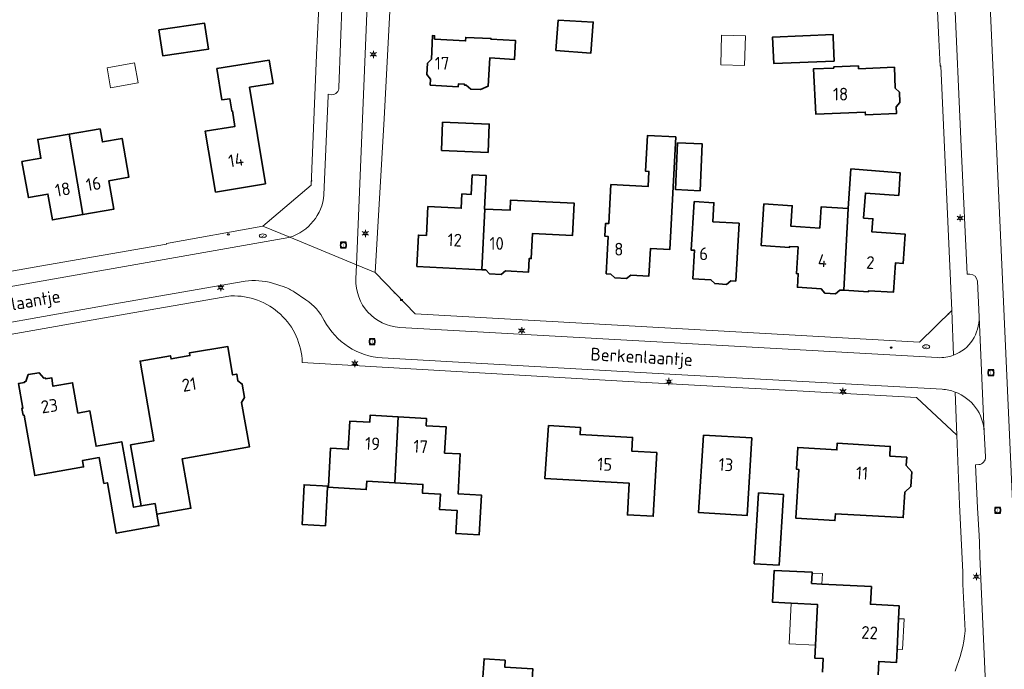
# Model space of a CAD drawing. Header units: metres. Extents: x 140853 to 145288, y 474558 to 480269.
# Tile 235 of 256: x 143539 to 143678, y 478520 to 478612. Entities that reach past the tile are written whole.
import ezdxf
from ezdxf.enums import TextEntityAlignment as Align
from ezdxf.lldxf.tags import DXFTag

# ---------------------------------------------------------------- set-up
doc = ezdxf.new("R2010")
doc.units = ezdxf.units.M
doc.header["$MEASUREMENT"] = 0
for name, color, linetype, lineweight in [('B-WE-KL-DATA_CAI-S', 90, 'KL-CAI-N', 18), ('B-WE-KL-ET_LS_OV_LICHTMAST-S', 190, 'Continuous', 18), ('B-WE-KL-WATER_BRANDLEIDING_PUT-S', 150, 'Continuous', 18), ('B-WE-KL-WATER_PUT-S', 170, 'Continuous', 18), ('B-WE-OG-BEBOUWING-G', 7, 'Continuous', 35), ('B-WE-OG-BEBOUWING_BIJGEBOUW-G', 7, 'Continuous', 18), ('B-WE-OG-BEBOUWING_HUISNUMMER-T18', 10, 'Continuous', 18), ('B-WE-OG-BEBOUWING_LUIFEL-G', 7, 'Continuous', 18), ('B-WE-OG-BEBOUWING_STRAATNAAM-T18', 10, 'Continuous', 18), ('B-WE-OG-TERREIN_ERF-G', 7, 'Continuous', 18), ('B-WE-RI-GWA_RIOOLPUT-S', 30, 'Continuous', 18), ('B-WE-VH-VERHARDING_BETONSTRAATSTEEN-G', 252, 'Continuous', 18), ('B-WE-VH-VERHARDING_TEGEL-G', 252, 'Continuous', 18), ('X-XX-XX-ALGEMEEN-S', 7, 'Continuous', 18)]:
    doc.layers.add(name, color=color, linetype=linetype, lineweight=lineweight)
doc.styles.add('NLCS-ISO', font='txt')
doc.styles.get("Standard").update_dxf_attribs({"font": 'arial.ttf'})
tags = doc.linetypes.add('KL-CAI-N', pattern='A,4,-1,[101,NLCS.shx,S=0.5,R=0,X=0,Y=0],-1,4,-1,["C",Standard,S=1,R=0,X=-0.25,Y=-0.5],-1.5', length=12.5).pattern_tags.tags
tags[18] = DXFTag(74, 10)

# ---------------------------------------------------------------- blocks, each defined once
blk = doc.blocks.new('SKL-DATA_TERREINKAST-SO')
for q in [(-0.2, 0.2), (0.2, 0.2)]:
    blk.add_line((0, -0.21), q)
at = {"flags": 128}
blk.add_lwpolyline([(0.63, 0.35), (-0.63, 0.35), (-0.63, -0.35), (0.63, -0.35)], close=True, dxfattribs=at)
at = {"style": 'NLCS-ISO'}
blk.add_attdef('TYPE', text='', height=0.35, dxfattribs=at).set_placement((-0.03, 0.69), align=Align.MIDDLE_CENTER)
blk = doc.blocks.new('SIE-WEG_AFVALBAK_TYPE_01')
for radius in [0.25, 0.156]:
    blk.add_circle((0, 0), radius)
blk = doc.blocks.new('B-SIE-WEG_LICHTMAST-SO')
at = {"ltscale": 0.1}
for p, q in [((-1.1, 0.63), (-2.19, 1.27)), ((0, 1.27), (0, 2.53)), ((1.1, 0.63), (2.19, 1.27)), ((-1.1, -0.63), (-2.19, -1.27)), ((0, -1.27), (0, -2.53)), ((1.1, -0.63), (2.19, -1.27))]:
    blk.add_line(p, q, dxfattribs=at)
at = {"flags": 128}
for points in [[(-1.16, 0.5), (1.16, 0.5)], [(-1.16, -0.5), (1.16, -0.5)]]:
    blk.add_lwpolyline(points, dxfattribs=at)
at = {"ltscale": 0.1}
blk.add_circle((0, 0), 1.27, dxfattribs=at)
at = {"style": 'NLCS-ISO'}
blk.add_attdef('TYPE', text='', height=1.8, dxfattribs=at).set_placement((0, 2.53), align=Align.BOTTOM_CENTER)
blk = doc.blocks.new('SRI-PUT_INSPECTIE-SO')
at = {"lineweight": -3, "flags": 128}
blk.add_lwpolyline([(-2, -2), (2, -2), (2, 2), (-2, 2)], close=True, dxfattribs=at)
at = {"lineweight": -3, "ltscale": 1.5}
blk.add_circle((0, 0), 2, dxfattribs=at)
at = {"ltscale": 0.1, "style": 'NLCS-ISO'}
blk.add_text('I', height=2.5, dxfattribs=at).set_placement((0, -0.01), align=Align.MIDDLE_CENTER)
blk = doc.blocks.new('SKL-WATERLEIDINGPUT-SO')
at = {"color": 0, "linetype": 'ByBlock', "lineweight": 18}
blk.add_ellipse((0, 0), major_axis=(2.5, 0), ratio=0.54, dxfattribs=at)
at = {"color": 0, "linetype": 'ByBlock', "lineweight": 18, "style": 'NLCS-ISO'}
blk.add_text('wl', height=1.8, dxfattribs=at).set_placement((0, 0), align=Align.MIDDLE_CENTER)
blk = doc.blocks.new('SIE-WEG_STRAATPOT_BRANDKRAAN-SO')
blk.add_ellipse((0, 0), major_axis=(-0.729, 0), ratio=0.685994)
at = {"style": 'NLCS-ISO'}
blk.add_text('BR', height=0.4, dxfattribs=at).set_placement((-0.3, -0.15))

msp = doc.modelspace()

# ---------------------------------------------------------------- linework, layer by layer
at = {"layer": 'B-WE-OG-BEBOUWING-G', "ltscale": 0.2, "flags": 128}
for points in [[(143558.257, 478610.284), (143558.81, 478606.597), (143565.276, 478607.566), (143564.673, 478611.245), (143558.257, 478610.284)], [(143614.344, 478607.365), (143619.292, 478607.007), (143619.609, 478611.377), (143614.654, 478611.65), (143614.344, 478607.365)], [(143653.519, 478609.18), (143653.503, 478609.61), (143644.965, 478609.265), (143645.116, 478605.538), (143653.638, 478605.878), (143653.519, 478609.18)], [(143596.589, 478602.441), (143600.544, 478602.232), (143600.565, 478602.631), (143601.434, 478602.586), (143601.428, 478602.466), (143601.647, 478602.454), (143602.328, 478601.905), (143603.666, 478601.828), (143604.755, 478602.306), (143604.985, 478606.31), (143608.499, 478606.108), (143608.651, 478608.764), (143605.161, 478608.964), (143605.165, 478609.064), (143601.597, 478609.205), (143601.57, 478608.725), (143597.19, 478608.971), (143597.211, 478609.451), (143596.901, 478609.464), (143596.755, 478606.148), (143596.181, 478605.568), (143596.111, 478603.99), (143596.636, 478603.329), (143596.589, 478602.441)], [(143573.33, 478588.506), (143571.067, 478602.171), (143574.378, 478602.705), (143573.808, 478606.008), (143566.442, 478604.819), (143567.159, 478600.377), (143568.265, 478600.555), (143568.545, 478598.817), (143568.644, 478598.833), (143568.998, 478596.642), (143564.792, 478595.963), (143566.265, 478587.342), (143573.33, 478588.506)], [(143662.405, 478599.4), (143662.957, 478600.025), (143662.884, 478601.468), (143662.292, 478602.023), (143662.167, 478604.989), (143657.102, 478604.775), (143657.085, 478605.185), (143653.602, 478605.045), (143653.608, 478604.885), (143650.715, 478604.753), (143651.062, 478598.378), (143658.049, 478598.664), (143658.066, 478598.254), (143662.442, 478598.438), (143662.405, 478599.4)], [(143598.176, 478593.234), (143604.771, 478592.966), (143604.933, 478596.953), (143598.338, 478597.221), (143598.176, 478593.234)], [(143545.55, 478595.535), (143547.527, 478584.175), (143551.893, 478584.952), (143551.18, 478588.959), (143554.025, 478589.465), (143553.053, 478594.929), (143550.276, 478594.435), (143549.949, 478596.276), (143545.55, 478595.535)], [(143547.527, 478584.175), (143545.55, 478595.535), (143541.133, 478594.792), (143541.576, 478592.128), (143538.908, 478591.651), (143539.814, 478586.577), (143542.57, 478587.065), (143543.218, 478583.408), (143547.527, 478584.175)], [(143622.108, 478588.425), (143621.82, 478582.903), (143621.361, 478582.927), (143621.265, 478581.099), (143621.725, 478581.075), (143621.45, 478575.808), (143622.095, 478575.75), (143622.672, 478575.24), (143624.325, 478575.146), (143624.937, 478575.62), (143627.483, 478575.471), (143627.713, 478579.392), (143630.441, 478579.25), (143631.27, 478595.137), (143627.265, 478595.346), (143627.002, 478590.303), (143627.492, 478590.278), (143627.381, 478588.151), (143622.108, 478588.425)], [(143634.727, 478587.545), (143635.01, 478594.149), (143631.542, 478594.3), (143631.259, 478587.694), (143634.727, 478587.545)], [(143655.021, 478573.468), (143658.502, 478573.254), (143658.511, 478573.398), (143662.025, 478573.182), (143662.312, 478577.349), (143663.419, 478577.274), (143663.701, 478581.402), (143659.002, 478581.723), (143659.129, 478583.589), (143657.822, 478583.678), (143658.063, 478587.2), (143662.79, 478586.871), (143662.996, 478590.057), (143656.022, 478590.616), (143655.657, 478585.008), (143655.627, 478585.01), (143655.021, 478573.468)], [(143604.299, 478584.956), (143604.258, 478584.959), (143604.502, 478589.683), (143602.514, 478589.783), (143602.376, 478587.016), (143601.067, 478587.082), (143600.966, 478585.065), (143596.252, 478585.301), (143596.048, 478581.226), (143594.929, 478581.282), (143594.706, 478576.838), (143603.869, 478576.379), (143604.299, 478584.956)], [(143603.869, 478576.379), (143604.444, 478576.35), (143604.972, 478575.802), (143606.6, 478575.721), (143607.205, 478576.211), (143610.491, 478576.046), (143610.584, 478577.964), (143610.854, 478577.951), (143611.026, 478581.486), (143616.7, 478581.214), (143616.919, 478585.789), (143607.945, 478586.219), (143607.876, 478584.772), (143604.299, 478584.956), (143603.869, 478576.379)], [(143639.753, 478574.747), (143640.227, 478582.945), (143636.523, 478583.159), (143636.678, 478585.835), (143633.883, 478585.996), (143633.453, 478579.155), (143633.932, 478579.125), (143633.711, 478575.094), (143636.245, 478574.957), (143636.795, 478574.415), (143638.443, 478574.288), (143639.054, 478574.788), (143639.753, 478574.747)], [(143655.627, 478585.01), (143651.805, 478585.258), (143651.611, 478582.264), (143647.539, 478582.529), (143647.727, 478585.413), (143643.735, 478585.672), (143643.353, 478579.795), (143647.355, 478579.535), (143647.364, 478579.674), (143648.571, 478579.596), (143648.326, 478575.824), (143648.586, 478575.807), (143648.462, 478573.901), (143651.828, 478573.67), (143652.358, 478573.065), (143653.841, 478572.986), (143654.456, 478573.503), (143655.021, 478573.468), (143655.627, 478585.01)], [(143557.97, 478541.806), (143562.765, 478542.654), (143561.531, 478549.636), (143571.044, 478551.318), (143569.941, 478557.63), (143570.355, 478558.297), (143570.035, 478560.214), (143569.418, 478560.679), (143569.256, 478561.616), (143568.665, 478561.513), (143567.968, 478565.533), (143562.576, 478564.636), (143562.645, 478564.232), (143559.964, 478563.771), (143559.89, 478564.205), (143555.593, 478563.467), (143557.556, 478552.196), (143554.256, 478551.622), (143555.76, 478542.982), (143557.702, 478543.32), (143557.97, 478541.806)], [(143555.76, 478542.982), (143554.667, 478542.791), (143552.994, 478552.049), (143549.38, 478551.423), (143548.498, 478556.419), (143546.814, 478556.122), (143546.058, 478560.405), (143543.281, 478559.915), (143543.105, 478561.096), (143542.225, 478560.965), (143542.209, 478561.074), (143542.001, 478561.043), (143541.321, 478561.823), (143539.795, 478561.556), (143539.459, 478560.58), (143539.252, 478560.545), (143539.27, 478560.436), (143538.403, 478560.287), (143539.022, 478556.786), (143538.904, 478556.765), (143539.075, 478555.8), (143539.193, 478555.821), (143540.703, 478547.283), (143547.605, 478548.504), (143547.449, 478549.39), (143549.832, 478549.811), (143550.474, 478546.178), (143550.967, 478546.265), (143552.227, 478539.135), (143558.254, 478540.201), (143557.97, 478541.806), (143557.702, 478543.32), (143555.76, 478542.982)], [(143591.567, 478546.262), (143592.039, 478555.578), (143588.093, 478555.811), (143588.034, 478554.813), (143585.25, 478554.988), (143584.999, 478550.996), (143582.519, 478551.163), (143582.217, 478545.788), (143578.772, 478545.982), (143578.498, 478540.362), (143581.773, 478540.188), (143582.064, 478545.653), (143587.558, 478545.301), (143587.635, 478546.499), (143591.567, 478546.262)], [(143592.039, 478555.578), (143591.567, 478546.262), (143595.545, 478546.023), (143595.478, 478544.815), (143598.034, 478544.672), (143597.911, 478542.475), (143600.397, 478542.336), (143600.216, 478539.092), (143603.521, 478538.907), (143603.833, 478544.495), (143600.511, 478544.707), (143600.829, 478550.342), (143598.623, 478550.467), (143598.823, 478554.173), (143596.017, 478554.324), (143596.081, 478555.339), (143592.039, 478555.578)], [(143613.276, 478554.336), (143612.799, 478546.855), (143624.698, 478546.183), (143624.455, 478541.729), (143628.099, 478541.531), (143628.589, 478550.517), (143625.074, 478550.709), (143625.181, 478552.666), (143617.749, 478553.071), (143617.806, 478554.08), (143613.276, 478554.336)], [(143635.182, 478553.011), (143634.511, 478542.041), (143641.377, 478541.639), (143642.018, 478552.61), (143635.182, 478553.011)], [(143663.915, 478549.865), (143661.539, 478550.024), (143661.591, 478551.403), (143654.076, 478551.844), (143654.047, 478550.917), (143648.517, 478551.249), (143648.336, 478548.167), (143648.656, 478548.148), (143648.251, 478541.248), (143653.774, 478540.914), (143653.834, 478541.893), (143663.421, 478541.33), (143663.625, 478544.934), (143664.5, 478545.716), (143664.618, 478547.813), (143663.838, 478548.708), (143663.915, 478549.865)], [(143645.885, 478534.603), (143646.496, 478544.604), (143642.983, 478544.819), (143642.372, 478534.818), (143645.885, 478534.603)], [(143607.174, 478521.204), (143604.187, 478521.392), (143603.929, 478517.4), (143610.915, 478516.961), (143611.103, 478519.955), (143607.111, 478520.206), (143607.174, 478521.204)]]:
    msp.add_lwpolyline(points, close=True, dxfattribs=at)
msp.add_lwpolyline([(143659.86, 478519.094), (143659.966, 478521.009), (143662.467, 478520.873), (143662.553, 478522.726), (143662.755, 478527.05), (143662.841, 478528.89), (143658.785, 478529.079), (143658.913, 478531.596), (143651.919, 478531.951), (143650.464, 478532.024), (143650.546, 478533.502), (143650.552, 478533.618), (143645.198, 478533.868), (143644.947, 478529.365), (143647.594, 478529.235), (143651.309, 478529.053), (143651.027, 478523.31), (143650.937, 478521.462), (143652.115, 478521.404), (143652.021, 478519.486)], dxfattribs=at)
at = {"layer": 'B-WE-OG-BEBOUWING_BIJGEBOUW-G', "ltscale": 0.2, "flags": 128}
for points in [[(143641.137, 478609.419), (143637.76, 478609.522), (143637.632, 478605.323), (143641.01, 478605.238), (143641.137, 478609.419)], [(143554.827, 478605.616), (143550.94, 478604.912), (143551.399, 478602.09), (143555.337, 478602.804), (143554.827, 478605.616)]]:
    msp.add_lwpolyline(points, close=True, dxfattribs=at)
at = {"layer": 'B-WE-OG-BEBOUWING_LUIFEL-G', "ltscale": 0.2, "flags": 128}
for points in [[(143651.919, 478531.951), (143651.994, 478533.429), (143650.546, 478533.502), (143650.464, 478532.024), (143651.919, 478531.951)], [(143651.027, 478523.31), (143651.309, 478529.053), (143647.594, 478529.235), (143647.312, 478523.492), (143651.027, 478523.31)], [(143662.755, 478527.05), (143662.553, 478522.726), (143663.322, 478522.69), (143663.554, 478527.013), (143662.755, 478527.05)]]:
    msp.add_lwpolyline(points, close=True, dxfattribs=at)
at = {"layer": 'B-WE-OG-TERREIN_ERF-G', "ltscale": 0.2, "flags": 128}
for points in [[(143591.67, 478745.618), (143593.902, 478717.206), (143593.904, 478705.267), (143593.976, 478691.066), (143593.266, 478671.649), (143590.974, 478614.774), (143590.074, 478597.711), (143588.814, 478575.983), (143594.462, 478570.142), (143618.001, 478568.826), (143665.705, 478566.128), (143670.281, 478570.616), (143668.726, 478605.174), (143668.622, 478605.166), (143668.445, 478608.93), (143666.707, 478646.11), (143661.988, 478694.916), (143661.988, 478694.916), (143662.558, 478716.564), (143663.299, 478741.624)], [(143517.745, 478572.669), (143541.406, 478576.861), (143559.326, 478579.999), (143559.309, 478580.097), (143572.949, 478582.539), (143579.788, 478588.331), (143580.526, 478606.766), (143581.074, 478618.473), (143581.87, 478638.068), (143578.177, 478641.139), (143557.882, 478638.775), (143554.589, 478638.423), (143554.571, 478638.572), (143531.064, 478635.709)], [(143652.021, 478519.486), (143652.115, 478521.404), (143650.937, 478521.462), (143651.027, 478523.31), (143651.309, 478529.053), (143647.594, 478529.235), (143644.947, 478529.365), (143645.198, 478533.868), (143650.552, 478533.618), (143650.546, 478533.502), (143650.464, 478532.024), (143651.919, 478531.951), (143658.913, 478531.596), (143658.785, 478529.079), (143662.841, 478528.89), (143662.755, 478527.05), (143662.553, 478522.726), (143662.553, 478522.726), (143662.467, 478520.873), (143659.966, 478521.009), (143659.86, 478519.094)]]:
    msp.add_lwpolyline(points, dxfattribs=at)
for points in [[(143558.257, 478610.284), (143564.673, 478611.245), (143565.276, 478607.566), (143558.81, 478606.597), (143558.257, 478610.284)], [(143614.344, 478607.365), (143614.654, 478611.65), (143619.609, 478611.377), (143619.292, 478607.007), (143614.344, 478607.365)], [(143653.519, 478609.18), (143653.638, 478605.878), (143645.116, 478605.538), (143644.965, 478609.265), (143653.503, 478609.61), (143653.519, 478609.18)], [(143596.589, 478602.441), (143596.636, 478603.329), (143596.111, 478603.99), (143596.181, 478605.568), (143596.755, 478606.148), (143596.901, 478609.464), (143597.211, 478609.451), (143597.19, 478608.971), (143601.57, 478608.725), (143601.597, 478609.205), (143605.165, 478609.064), (143605.161, 478608.964), (143608.651, 478608.764), (143608.499, 478606.108), (143604.985, 478606.31), (143604.755, 478602.306), (143603.666, 478601.828), (143602.328, 478601.905), (143601.647, 478602.454), (143601.428, 478602.466), (143601.434, 478602.586), (143600.565, 478602.631), (143600.544, 478602.232), (143596.589, 478602.441)], [(143573.33, 478588.506), (143566.265, 478587.342), (143564.792, 478595.963), (143568.998, 478596.642), (143568.644, 478598.833), (143568.545, 478598.817), (143568.265, 478600.555), (143567.159, 478600.377), (143566.442, 478604.819), (143573.808, 478606.008), (143574.378, 478602.705), (143571.067, 478602.171), (143573.33, 478588.506)], [(143662.405, 478599.4), (143662.442, 478598.438), (143658.066, 478598.254), (143658.049, 478598.664), (143651.062, 478598.378), (143650.715, 478604.753), (143653.608, 478604.885), (143653.602, 478605.045), (143657.085, 478605.185), (143657.102, 478604.775), (143662.167, 478604.989), (143662.292, 478602.023), (143662.884, 478601.468), (143662.957, 478600.025), (143662.405, 478599.4)], [(143598.176, 478593.234), (143598.338, 478597.221), (143604.933, 478596.953), (143604.771, 478592.966), (143598.176, 478593.234)], [(143547.527, 478584.175), (143543.218, 478583.408), (143542.57, 478587.065), (143539.814, 478586.577), (143538.908, 478591.651), (143541.576, 478592.128), (143541.133, 478594.792), (143545.55, 478595.535), (143549.949, 478596.276), (143550.276, 478594.435), (143553.053, 478594.929), (143554.025, 478589.465), (143551.18, 478588.959), (143551.893, 478584.952), (143547.527, 478584.175)], [(143622.108, 478588.425), (143627.381, 478588.151), (143627.492, 478590.278), (143627.002, 478590.303), (143627.265, 478595.346), (143631.27, 478595.137), (143630.441, 478579.25), (143627.713, 478579.392), (143627.483, 478575.471), (143624.937, 478575.62), (143624.325, 478575.146), (143622.672, 478575.24), (143622.095, 478575.75), (143621.45, 478575.808), (143621.725, 478581.075), (143621.265, 478581.099), (143621.361, 478582.927), (143621.82, 478582.903), (143622.108, 478588.425)], [(143634.727, 478587.545), (143631.259, 478587.694), (143631.542, 478594.3), (143635.01, 478594.149), (143634.727, 478587.545)], [(143655.627, 478585.01), (143655.657, 478585.008), (143656.022, 478590.616), (143662.996, 478590.057), (143662.79, 478586.871), (143658.063, 478587.2), (143657.822, 478583.678), (143659.129, 478583.589), (143659.002, 478581.723), (143663.701, 478581.402), (143663.419, 478577.274), (143662.312, 478577.349), (143662.025, 478573.182), (143658.511, 478573.398), (143658.502, 478573.254), (143655.021, 478573.468), (143654.456, 478573.503), (143653.841, 478572.986), (143652.358, 478573.065), (143651.828, 478573.67), (143648.462, 478573.901), (143648.586, 478575.807), (143648.326, 478575.824), (143648.571, 478579.596), (143647.364, 478579.674), (143647.355, 478579.535), (143643.353, 478579.795), (143643.735, 478585.672), (143647.727, 478585.413), (143647.539, 478582.529), (143651.611, 478582.264), (143651.805, 478585.258), (143655.627, 478585.01)], [(143603.869, 478576.379), (143594.706, 478576.838), (143594.929, 478581.282), (143596.048, 478581.226), (143596.252, 478585.301), (143600.966, 478585.065), (143601.067, 478587.082), (143602.376, 478587.016), (143602.514, 478589.783), (143604.502, 478589.683), (143604.258, 478584.959), (143604.299, 478584.956), (143607.876, 478584.772), (143607.945, 478586.219), (143616.919, 478585.789), (143616.7, 478581.214), (143611.026, 478581.486), (143610.854, 478577.951), (143610.584, 478577.964), (143610.491, 478576.046), (143607.205, 478576.211), (143606.6, 478575.721), (143604.972, 478575.802), (143604.444, 478576.35), (143603.869, 478576.379)], [(143639.753, 478574.747), (143639.054, 478574.788), (143638.443, 478574.288), (143636.795, 478574.415), (143636.245, 478574.957), (143633.711, 478575.094), (143633.932, 478579.125), (143633.453, 478579.155), (143633.883, 478585.996), (143636.678, 478585.835), (143636.523, 478583.159), (143640.227, 478582.945), (143639.753, 478574.747)], [(143555.76, 478542.982), (143554.256, 478551.622), (143557.556, 478552.196), (143555.593, 478563.467), (143559.89, 478564.205), (143559.964, 478563.771), (143562.645, 478564.232), (143562.576, 478564.636), (143567.968, 478565.533), (143568.665, 478561.513), (143569.256, 478561.616), (143569.418, 478560.679), (143570.035, 478560.214), (143570.355, 478558.297), (143569.941, 478557.63), (143571.044, 478551.318), (143561.531, 478549.636), (143562.765, 478542.654), (143557.97, 478541.806), (143558.254, 478540.201), (143552.227, 478539.135), (143550.967, 478546.265), (143550.474, 478546.178), (143549.832, 478549.811), (143547.449, 478549.39), (143547.605, 478548.504), (143540.703, 478547.283), (143539.193, 478555.821), (143539.075, 478555.8), (143538.904, 478556.765), (143539.022, 478556.786), (143538.403, 478560.287), (143539.27, 478560.436), (143539.252, 478560.545), (143539.459, 478560.58), (143539.795, 478561.556), (143541.321, 478561.823), (143542.001, 478561.043), (143542.209, 478561.074), (143542.225, 478560.965), (143543.105, 478561.096), (143543.281, 478559.915), (143546.058, 478560.405), (143546.814, 478556.122), (143548.498, 478556.419), (143549.38, 478551.423), (143552.994, 478552.049), (143554.667, 478542.791), (143555.76, 478542.982)], [(143591.567, 478546.262), (143587.635, 478546.499), (143587.558, 478545.301), (143582.064, 478545.653), (143581.773, 478540.188), (143578.498, 478540.362), (143578.772, 478545.982), (143582.217, 478545.788), (143582.519, 478551.163), (143584.999, 478550.996), (143585.25, 478554.988), (143588.034, 478554.813), (143588.093, 478555.811), (143592.039, 478555.578), (143596.081, 478555.339), (143596.017, 478554.324), (143598.823, 478554.173), (143598.623, 478550.467), (143600.829, 478550.342), (143600.511, 478544.707), (143603.833, 478544.495), (143603.521, 478538.907), (143600.216, 478539.092), (143600.397, 478542.336), (143597.911, 478542.475), (143598.034, 478544.672), (143595.478, 478544.815), (143595.545, 478546.023), (143591.567, 478546.262)], [(143613.276, 478554.336), (143617.806, 478554.08), (143617.749, 478553.071), (143625.181, 478552.666), (143625.074, 478550.709), (143628.589, 478550.517), (143628.099, 478541.531), (143624.455, 478541.729), (143624.698, 478546.183), (143612.799, 478546.855), (143613.276, 478554.336)], [(143635.182, 478553.011), (143642.018, 478552.61), (143641.377, 478541.639), (143634.511, 478542.041), (143635.182, 478553.011)], [(143663.915, 478549.865), (143663.838, 478548.708), (143664.618, 478547.813), (143664.5, 478545.716), (143663.625, 478544.934), (143663.421, 478541.33), (143653.834, 478541.893), (143653.774, 478540.914), (143648.251, 478541.248), (143648.656, 478548.148), (143648.336, 478548.167), (143648.517, 478551.249), (143654.047, 478550.917), (143654.076, 478551.844), (143661.591, 478551.403), (143661.539, 478550.024), (143663.915, 478549.865)], [(143645.885, 478534.603), (143642.372, 478534.818), (143642.983, 478544.819), (143646.496, 478544.604), (143645.885, 478534.603)], [(143607.174, 478521.204), (143607.111, 478520.206), (143611.103, 478519.955), (143610.915, 478516.961), (143603.929, 478517.4), (143604.187, 478521.392), (143607.174, 478521.204)]]:
    msp.add_lwpolyline(points, close=True, dxfattribs=at)
msp.add_lwpolyline([(143670.739, 478519.632, 0.0688035), (143672.18, 478525.318), (143672.18, 478525.318), (143671.829, 478531.936), (143671.841, 478533.631), (143671.383, 478543.176), (143671.003, 478552.981), (143665.275, 478558.313), (143645.887, 478559.384), (143624.55, 478560.588), (143601.948, 478561.889), (143578.502, 478563.277), (143578.502, 478563.277, 0.4182172), (143568.433, 478572.662), (143568.433, 478572.662), (143554.574, 478570.291), (143533.989, 478566.665)], format="xyb", dxfattribs=at)
at = {"layer": 'B-WE-VH-VERHARDING_BETONSTRAATSTEEN-G', "ltscale": 0.2, "flags": 128}
for points in [[(143670.728, 478738.546), (143670.697, 478737.495), (143670.582, 478733.569), (143670.551, 478732.501), (143670.098, 478716.621), (143669.633, 478699.515), (143669.633, 478699.515, 0.0221267), (143669.796, 478692.871), (143669.796, 478692.871), (143669.82, 478692.409), (143672.167, 478667.458), (143674.084, 478647.643), (143674.084, 478647.643, -0.0103063), (143674.305, 478644.63), (143674.305, 478644.63), (143675.682, 478613.667), (143678.885, 478542.599)], [(143666.707, 478646.11), (143668.445, 478608.93), (143668.622, 478605.166), (143668.726, 478605.174), (143670.281, 478570.616), (143670.54, 478564.298), (143670.54, 478564.298, 0.3239991), (143674.122, 478569.731), (143674.122, 478569.731), (143673.902, 478574.769), (143673.902, 478574.769, 0.3793494), (143672.84, 478575.75), (143672.84, 478575.75), (143672.44, 478575.731), (143671.656, 478592.692), (143669.474, 478641.58)], [(143669.474, 478641.58), (143671.656, 478592.692), (143672.44, 478575.731), (143672.84, 478575.75), (143672.84, 478575.75, -0.3793494), (143673.902, 478574.769), (143673.902, 478574.769), (143674.122, 478569.731), (143674.85, 478553.482), (143674.85, 478553.482), (143675.02, 478549.922), (143675.02, 478549.922, -0.4193842), (143674.076, 478548.827), (143674.076, 478548.827), (143673.631, 478548.818), (143673.892, 478542.711), (143674.158, 478538.828), (143674.202, 478537.809), (143674.232, 478535.83), (143675.158, 478514.649)], [(143584.156, 478614.598), (143583.691, 478602.132), (143583.691, 478602.132, -0.4261915), (143582.664, 478601.12), (143582.664, 478601.12), (143582.179, 478601.177), (143582.156, 478600.978), (143581.576, 478586.939), (143581.576, 478586.939, -0.3009647), (143576.753, 478580.967), (143576.753, 478580.967), (143586.159, 478577.08), (143587.983, 478621.814)], [(143525.734, 478566.907), (143551.749, 478571.495), (143570.42, 478574.75), (143570.42, 478574.75, -0.1084946), (143574.301, 478574.473), (143574.301, 478574.473), (143575.969, 478573.939), (143575.969, 478573.939, -0.0657887), (143577.365, 478573.235), (143577.365, 478573.235), (143579.031, 478572.133), (143579.031, 478572.133, -0.1272302), (143581.611, 478569.204), (143581.611, 478569.204, 0.260621), (143589.813, 478563.922), (143589.813, 478563.922), (143630.425, 478561.614), (143668.907, 478559.471), (143668.907, 478559.471, -0.0754073), (143670.753, 478559.086), (143670.753, 478559.086, -0.3002858), (143674.85, 478553.482), (143674.85, 478553.482), (143674.122, 478569.731), (143674.122, 478569.731, -0.3239991), (143670.54, 478564.298), (143670.54, 478564.298, -0.1047096), (143668.268, 478563.948), (143668.268, 478563.948), (143592.3, 478568.229), (143592.3, 478568.229, -0.4094785), (143586.078, 478575.087), (143586.078, 478575.087), (143586.159, 478577.08), (143576.753, 478580.967), (143576.592, 478580.918), (143525.053, 478571.839)], [(143533.989, 478566.665), (143554.574, 478570.291), (143568.433, 478572.662), (143568.433, 478572.662, -0.4182172), (143578.502, 478563.277), (143578.502, 478563.277), (143601.948, 478561.889), (143624.55, 478560.588), (143645.887, 478559.384), (143665.275, 478558.313), (143671.003, 478552.981), (143670.753, 478559.086), (143670.753, 478559.086, 0.0754073), (143668.907, 478559.471), (143668.907, 478559.471), (143630.425, 478561.614), (143589.813, 478563.922), (143589.813, 478563.922, -0.260621), (143581.611, 478569.204), (143581.611, 478569.204, 0.1272302), (143579.031, 478572.133), (143579.031, 478572.133), (143577.365, 478573.235), (143577.365, 478573.235, 0.0657887), (143575.969, 478573.939), (143575.969, 478573.939), (143574.301, 478574.473), (143574.301, 478574.473, 0.1084946), (143570.42, 478574.75), (143570.42, 478574.75), (143551.749, 478571.495), (143525.734, 478566.907)], [(143675.158, 478514.649), (143674.232, 478535.83), (143674.202, 478537.809), (143674.158, 478538.828), (143673.892, 478542.711), (143673.631, 478548.818), (143674.076, 478548.827), (143674.076, 478548.827, 0.4193842), (143675.02, 478549.922), (143675.02, 478549.922), (143674.85, 478553.482), (143674.85, 478553.482, 0.3002858), (143670.753, 478559.086), (143670.753, 478559.086), (143671.003, 478552.981), (143671.383, 478543.176), (143671.841, 478533.631), (143671.829, 478531.936), (143672.18, 478525.318), (143672.18, 478525.318, -0.0688035), (143670.739, 478519.632)]]:
    msp.add_lwpolyline(points, format="xyb", dxfattribs=at)
msp.add_lwpolyline([(143678.885, 478542.599), (143675.682, 478613.667)], dxfattribs=at)
msp.add_lwpolyline([(143500, 478572.763), (143498.679, 478573.675), (143500, 478570.098), (143500.885, 478567.7), (143501.496, 478567.761), (143503.881, 478568.185), (143504.898, 478568.344), (143525.053, 478571.839), (143576.592, 478580.918), (143576.753, 478580.967), (143572.949, 478582.539), (143559.309, 478580.097), (143559.326, 478579.999), (143541.406, 478576.861), (143517.745, 478572.669), (143503.668, 478570.228), (143500, 478572.763)], close=True, dxfattribs=at)
msp.add_lwpolyline([(143668.268, 478563.948, 0.1047096), (143670.54, 478564.298), (143670.54, 478564.298), (143670.281, 478570.616), (143665.705, 478566.128), (143618.001, 478568.826), (143594.462, 478570.142), (143588.814, 478575.983), (143586.159, 478577.08), (143586.078, 478575.087), (143586.078, 478575.087, 0.4094785), (143592.3, 478568.229), (143592.3, 478568.229), (143668.268, 478563.948)], format="xyb", close=True, dxfattribs=at)
at = {"layer": 'B-WE-VH-VERHARDING_TEGEL-G', "ltscale": 0.2, "flags": 128}
msp.add_lwpolyline([(143587.983, 478621.814), (143586.159, 478577.08), (143588.814, 478575.983), (143590.074, 478597.711), (143590.974, 478614.774)], dxfattribs=at)
msp.add_lwpolyline([(143581.074, 478618.473), (143580.526, 478606.766), (143579.788, 478588.331), (143572.949, 478582.539), (143576.753, 478580.967), (143576.753, 478580.967, 0.3009647), (143581.576, 478586.939), (143581.576, 478586.939), (143582.156, 478600.978), (143582.179, 478601.177), (143582.664, 478601.12), (143582.664, 478601.12, 0.4261915), (143583.691, 478602.132), (143583.691, 478602.132), (143584.156, 478614.598)], format="xyb", dxfattribs=at)

# ---------------------------------------------------------------- block references
at = {"layer": 'B-WE-KL-DATA_CAI-S', "xscale": 0.2, "yscale": 0.2, "zscale": 0.2}
msp.add_blockref('SKL-DATA_TERREINKAST-SO', (143592.524, 478572.081), dxfattribs=at)
at = {"layer": 'B-WE-KL-ET_LS_OV_LICHTMAST-S', "xscale": 0.2, "yscale": 0.2, "zscale": 0.2}
for p in [(143588.549, 478606.808), (143671.454, 478583.678), (143587.422, 478581.505), (143566.986, 478573.844), (143609.511, 478567.773), (143585.939, 478563.129), (143630.314, 478560.577), (143654.898, 478559.194), (143673.748, 478533.007)]:
    msp.add_blockref('B-SIE-WEG_LICHTMAST-SO', p, dxfattribs=at)
at = {"layer": 'B-WE-KL-WATER_BRANDLEIDING_PUT-S', "xscale": 0.2, "yscale": 0.2, "zscale": 0.2}
for p in [(143568.064, 478581.361), (143661.718, 478565.366)]:
    msp.add_blockref('SIE-WEG_STRAATPOT_BRANDKRAAN-SO', p, dxfattribs=at)
at = {"layer": 'B-WE-KL-WATER_PUT-S', "xscale": 0.2, "yscale": 0.2, "zscale": 0.2}
for p in [(143572.932, 478581.167), (143666.658, 478565.487)]:
    msp.add_blockref('SKL-WATERLEIDINGPUT-SO', p, dxfattribs=at)
at = {"layer": 'B-WE-RI-GWA_RIOOLPUT-S', "xscale": 0.2, "yscale": 0.2, "zscale": 0.2}
for p in [(143584.325, 478579.854), (143588.383, 478566.227), (143675.806, 478561.812), (143676.774, 478542.374)]:
    msp.add_blockref('SRI-PUT_INSPECTIE-SO', p, dxfattribs=at)
at = {"layer": 'X-XX-XX-ALGEMEEN-S', "xscale": 0.2, "yscale": 0.2, "zscale": 0.2}
for p in [(143579.828, 478588.942), (143591.546, 478573.124), (143669.792, 478570.145)]:
    msp.add_blockref('SIE-WEG_AFVALBAK_TYPE_01', p, dxfattribs=at)

# ---------------------------------------------------------------- texts
at = {"layer": 'B-WE-OG-BEBOUWING_HUISNUMMER-T18', "style": 'NLCS-ISO'}
for s, p in [('17', (143598.261, 478605.568)), ('18', (143654.558, 478601.195)), ('10', (143605.969, 478580.088)), ('8', (143623.232, 478579.278)), ('6', (143635.221, 478578.631))]:
    msp.add_text(s, height=1.8, dxfattribs=at).set_placement(p, align=Align.MIDDLE_CENTER)
for s, rotation, p in [('14', 9.4, (143569.147, 478591.871)), ('18', 10.1, (143544.672, 478587.73)), ('16', 10.1, (143549.01, 478588.502)), ('12', 357.1, (143600.047, 478580.575)), ('4', 356.1, (143652.009, 478577.667)), ('2', 356.5, (143658.772, 478577.39)), ('21', 9.7, (143562.529, 478560.153)), ('23', 8.5, (143542.783, 478557.115)), ('19', 356.6, (143588.44, 478551.784)), ('17', 356.6, (143595.227, 478551.383)), ('15', 356.9, (143621.247, 478548.874)), ('13', 356.6, (143638.366, 478548.817)), ('11', 356.6, (143657.599, 478547.63)), ('22', 357.3, (143658.659, 478525.074))]:
    msp.add_text(s, height=1.8, rotation=rotation, dxfattribs=at).set_placement(p, align=Align.MIDDLE_CENTER)
at = {"layer": 'B-WE-OG-BEBOUWING_STRAATNAAM-T18', "style": 'NLCS-ISO'}
for rotation, p in [(10, (143537.172, 478571.447)), (356.8, (143626.456, 478564.067))]:
    msp.add_text('Berkenlaantje', height=1.8, rotation=rotation, dxfattribs=at).set_placement(p, align=Align.MIDDLE_CENTER)

doc.saveas('drawing.dxf')
